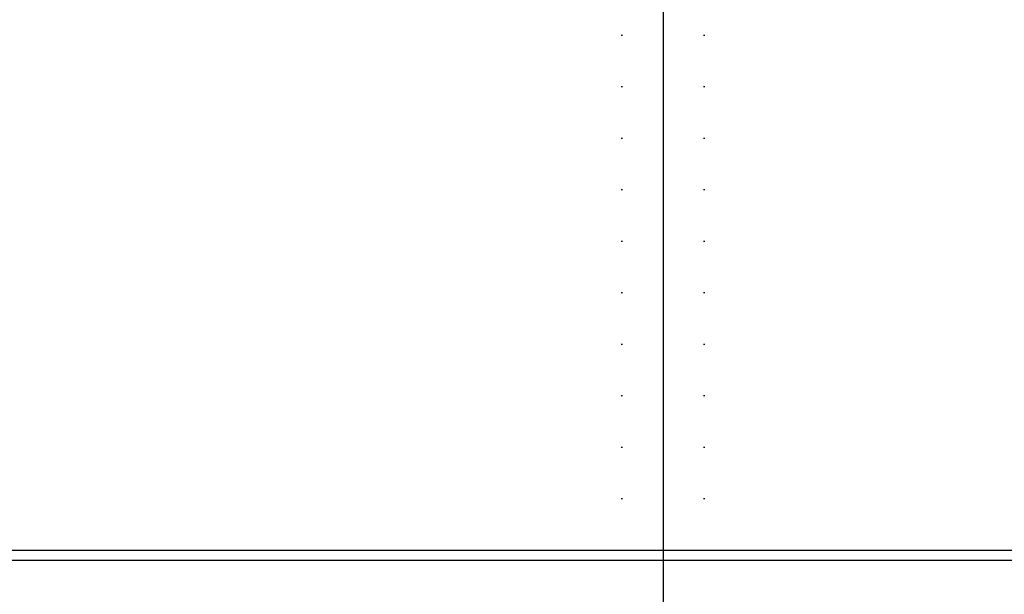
# Model space of a CAD drawing. Extents: x -19795 to 103381, y 127200 to 154480.
# Tile 39 of 76: x 45950 to 50728, y 137801 to 140592. Entities that reach past the tile are written whole.
import ezdxf

# ---------------------------------------------------------------- set-up
doc = ezdxf.new("R2010")
doc.units = 0
doc.header["$LTSCALE"] = 1000
doc.header["$MEASUREMENT"] = 0
doc.linetypes.add('DASHDOT', pattern=[1, 0.5, -0.25, 0, -0.25])
doc.linetypes.add('DOT', pattern=[0.25, 0, -0.25])
doc.layers.add('B02', color=7, linetype='CONTINUOUS')
doc.layers.add('B03', color=7, linetype='CONTINUOUS')

msp = doc.modelspace()

# ---------------------------------------------------------------- linework, layer by layer
at = {"layer": 'B02', "color": 5, "linetype": 'Continuous'}
msp.add_line((49072.5, 151594.9), (49072.5, 127199.6), dxfattribs=at)
at = {"layer": 'B02', "color": 5, "linetype": 'DASHDOT'}
msp.add_line((-16278, 138016), (88502.6, 138016), dxfattribs=at)
at = {"layer": 'B03', "color": 1, "linetype": 'DOT'}
for p, q in [((48872.5, 138016), (48872.5, 142311)), ((49272.5, 138016), (49272.5, 142270))]:
    msp.add_line(p, q, dxfattribs=at)
at = {"layer": 'B03', "color": 1, "linetype": 'Continuous'}
msp.add_line((5572.5, 138016), (56402.5, 138016), dxfattribs=at)
at = {"layer": 'B03', "color": 2, "linetype": 'Continuous'}
msp.add_lwpolyline([(41472.5, 137966), (41472.5, 137516), (49672.5, 137516), (49672.5, 137626), (56362.5, 137626), (56362.5, 137966)], close=True, dxfattribs=at)

doc.saveas('drawing.dxf')
